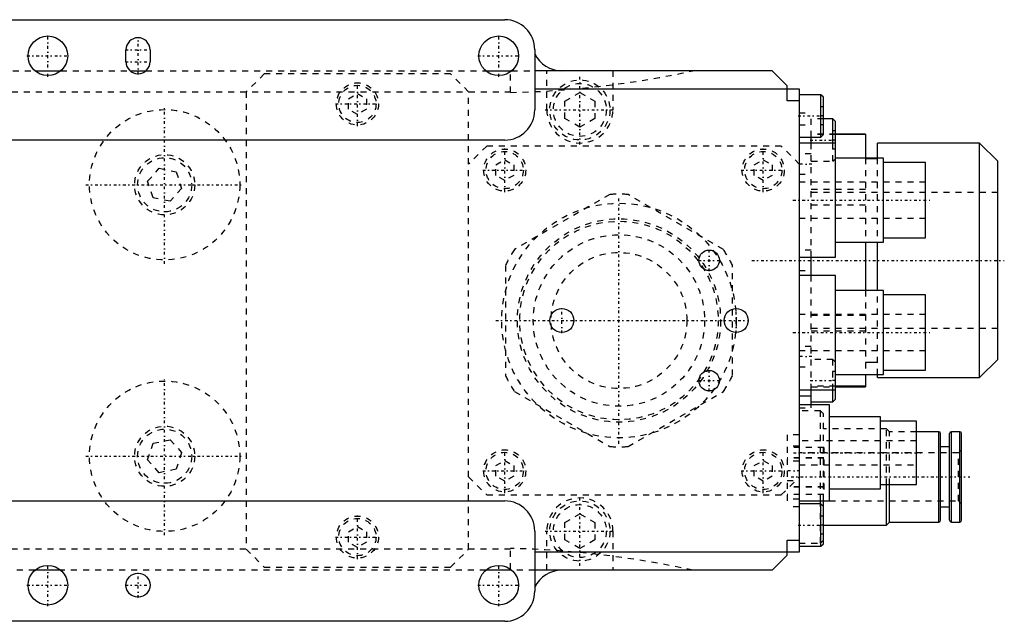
# Model space of a CAD drawing. Extents: x -204 to 209, y -54 to 54.
# Tile 4 of 4: x 45 to 209, y -50 to 50. Entities that reach past the tile are written whole.
import ezdxf

# ---------------------------------------------------------------- set-up
doc = ezdxf.new("R2010")
doc.units = 0
doc.linetypes.add('CENTER', pattern=[1.5, 0.45, -0.5, 0.05, -0.5])
doc.linetypes.add('DASHED', pattern=[2, 1, -1])
for name, color, linetype in [('AM_0', 7, 'CONTINUOUS'), ('AM_3', 7, 'DASHED'), ('AM_7', 7, 'CENTER')]:
    doc.layers.add(name, color=color, linetype=linetype)

msp = doc.modelspace()

# ---------------------------------------------------------------- linework, layer by layer
at = {"layer": 'AM_0', "color": 7, "linetype": 'CONTINUOUS'}
for p, q in [((-2, 50), (126, 50)), ((63, 43), (63, 45)), ((67, 45), (67, 43)), ((131, 45), (131, 35)), ((47.85, 41.5), (52.15, 41.5)), ((63.68, 41.5), (66.32, 41.5)), ((122.85, 41.5), (127.15, 41.5)), ((126.95, 41.5), (126.95, 41.34)), ((170.5, 41.5), (131, 41.5)), ((173, 39), (170.5, 41.5)), ((131, 38.5), (175, 38.5)), ((173, 36.5), (173, 39)), ((175, 38.5), (175, -38.5)), ((175, 36.5), (173, 36.5)), ((178.6, 37.5), (175, 37.5)), ((179, 37.1), (178.6, 37.5)), ((178.6, 30.5), (178.6, 37.5)), ((179, 30.9), (179, 37.1)), ((180.6, 33.5), (179, 33.5)), ((181, 33.1), (180.6, 33.5)), ((180.6, 29.5), (180.6, 33.5)), ((181, 10.5), (181, 33.1)), ((126, 30), (-2, 30)), ((175, 30.5), (178.6, 30.5)), ((181, 29.5), (175, 29.5)), ((177, 29.5), (177, 30.5)), ((178.6, 30.5), (179, 30.9)), ((186, 31), (181, 31)), ((186, 30.94), (181, 30.94)), ((186, 31), (186, 27)), ((205, 29.5), (188, 29.5)), ((188, 27.01), (188, 29.5)), ((208, 26.5), (205, 29.5)), ((205, -9.5), (205, 29.5)), ((189, 27), (181, 27)), ((188, 26.9), (186, 26.9)), ((189, 13), (189, 27)), ((196, 26.25), (189, 26.25)), ((196, 13.75), (196, 26.25)), ((208, -6.5), (208, 26.5)), ((189, 13.75), (196, 13.75)), ((181, 13), (189, 13)), ((186, 13), (186, 5)), ((188, 4.99), (188, 13)), ((175, 10.5), (181, 10.5)), ((177, 7.5), (177, 10.5)), ((181, 7.5), (175, 7.5)), ((181, -13.1), (181, 7.5)), ((189, 5), (181, 5)), ((189, -9), (189, 5)), ((196, 4.25), (189, 4.25)), ((196, -8.25), (196, 4.25)), ((205, -9.5), (208, -6.5)), ((186, -6.9), (188, -6.9)), ((181, -9), (189, -9)), ((186, -9), (186, -11)), ((188, -9.5), (188, -9.02)), ((188, -9.5), (205, -9.5)), ((189, -8.25), (196, -8.25)), ((186, -10.94), (181, -10.94)), ((181, -11), (186, -11)), ((175, -11.5), (181, -11.5)), ((175, -12.5), (177, -12.5)), ((177, -14), (177, -11.5)), ((180.6, -13.5), (180.6, -11.5)), ((180.6, -13.5), (181, -13.1)), ((180, -14), (175, -14)), ((177, -13.5), (180.6, -13.5)), ((180, -30), (180, -14)), ((188.5, -16), (180, -16)), ((188.5, -28), (188.5, -16)), ((194.5, -16.75), (188.5, -16.75)), ((194.5, -27.25), (194.5, -16.75)), ((198.2, -18.5), (194.5, -18.5)), ((198.2, -33.5), (198.2, -18.5)), ((198.5, -33.2), (198.5, -18.8)), ((200, -33.2), (200, -18.8)), ((201.7, -18.5), (200.3, -18.5)), ((200.3, -33.5), (200.3, -18.5)), ((201.7, -33.5), (201.7, -18.5)), ((202, -33.2), (202, -18.8)), ((200, -21), (198.5, -21)), ((188.5, -27.25), (194.5, -27.25)), ((189.5, -34), (189.5, -27.25)), ((190, -33.5), (190, -27.25)), ((180, -28), (188.5, -28)), ((-2, -30), (126, -30)), ((175, -30), (180, -30)), ((178.6, -30.5), (175, -30.5)), ((178.5, -30.5), (178.5, -30)), ((179, -30.9), (178.6, -30.5)), ((178.6, -37.5), (178.6, -30.5)), ((179, -37.1), (179, -30)), ((198.5, -31), (200, -31)), ((179, -34), (189.5, -34)), ((189.5, -34), (190, -33.5)), ((190, -33.5), (198.2, -33.5)), ((200.3, -33.5), (201.7, -33.5)), ((131, -35), (131, -45)), ((173, -36.5), (175, -36.5)), ((173, -39), (173, -36.5)), ((175, -37.5), (178.6, -37.5)), ((178.6, -37.5), (179, -37.1)), ((175, -38.5), (131, -38.5)), ((170.5, -41.5), (173, -39)), ((52.15, -41.5), (47.85, -41.5)), ((127.15, -41.5), (122.85, -41.5)), ((126.95, -41.5), (126.95, -41.31)), ((126.96, -41.35), (126.96, -41.5)), ((170.5, -41.5), (131, -41.5)), ((126, -50), (-2, -50))]:
    msp.add_line(p, q, dxfattribs=at)
for centre, radius in [((50, 44), 3.3), ((125, 44), 3.3), ((160, 10), 1.7), ((135.5, 0), 2), ((164.5, 0), 2), ((160, -10), 1.7), ((50, -44), 3.3), ((125, -44), 3.3), ((65, -44), 2)]:
    msp.add_circle(centre, radius, dxfattribs=at)
for centre, radius, start, end in [((126, 45), 5, 0, 90), ((65, 45), 2, 0, 180), ((135.5, 46.5), 5, 205.8419, 270), ((65, 43), 2, 180, 0), ((126, 35), 5, 270, 0), ((198.2, -18.8), 0.3, 0, 90), ((200.3, -18.8), 0.3, 90, 180), ((201.7, -18.8), 0.3, 0, 90), ((126, -35), 5, 0, 90), ((198.2, -33.2), 0.3, 270, 0), ((200.3, -33.2), 0.3, 180, 270), ((201.7, -33.2), 0.3, 270, 0), ((135.5, -46.5), 5, 90, 154.1581), ((126, -45), 5, 270, 0)]:
    msp.add_arc(centre, radius, start, end, dxfattribs=at)
at = {"layer": 'AM_3', "color": 6, "linetype": 'DASHED'}
for p, q in [((2.15, 41.5), (47.85, 41.5)), ((52.15, 41.5), (63.68, 41.5)), ((66.32, 41.5), (122.85, 41.5)), ((86, 41), (83, 38)), ((117, 41), (86, 41)), ((120, 38), (117, 41)), ((126.95, 37.9), (126.95, 41.34)), ((127.15, 41.5), (131, 41.5)), ((133, 35), (133, 41.5)), ((144, 41.5), (144, 35)), ((0, 38), (126.95, 38)), ((83, 38), (83, -38)), ((100, 36.87), (101.5, 37.73)), ((101.5, 37.73), (103, 36.87)), ((120, -38), (120, 38)), ((136, 36.44), (138.5, 37.89)), ((138.5, 37.89), (141, 36.44)), ((100, 35.13), (100, 36.87)), ((103, 36.87), (103, 35.13)), ((136, 33.56), (136, 36.44)), ((141, 36.44), (141, 33.56)), ((101.5, 34.27), (100, 35.13)), ((103, 35.13), (101.5, 34.27)), ((175, 34.5), (177, 34.5)), ((177, 30.5), (177, 34.5)), ((179, 35.5), (178.5, 35.5)), ((178.5, 35.5), (178.5, 32.5)), ((138.5, 32.11), (136, 33.56)), ((141, 33.56), (138.5, 32.11)), ((179, 33.5), (177, 33.5)), ((179, 34), (178.5, 34)), ((175, 32.5), (177, 32.5)), ((179, 32.5), (178.5, 32.5)), ((181, 31.5), (180.5, 31.5)), ((180.5, 31.5), (180.5, 28.5)), ((181, 31), (177, 31)), ((181, 30.94), (177, 30.94)), ((177, 10.5), (177, 29.5)), ((181, 30), (180.5, 30)), ((180.6, 26.5), (180.6, 29.5)), ((181, 29.5), (181, 30)), ((123, 29), (120, 26)), ((172, 29), (123, 29)), ((175, 26), (172, 29)), ((181, 28.5), (180.5, 28.5)), ((124.5, 25.87), (126, 26.73)), ((126, 26.73), (127.5, 25.87)), ((167.5, 25.87), (169, 26.73)), ((169, 26.73), (170.5, 25.87)), ((177, 27.7), (175, 27.7)), ((177, 26.5), (180.6, 26.5)), ((180.6, 26.5), (181, 26.9)), ((186, 27), (186, 13)), ((188, 10), (188, 27.01)), ((66.6, 23.16), (68.54, 25.3)), ((68.54, 25.3), (71.36, 24.7)), ((71.36, 24.7), (72.25, 21.96)), ((124.5, 24.13), (124.5, 25.87)), ((127.5, 25.87), (127.5, 24.13)), ((167.5, 24.13), (167.5, 25.87)), ((170.5, 25.87), (170.5, 24.13)), ((67.5, 20.41), (66.6, 23.16)), ((126, 23.27), (124.5, 24.13)), ((127.5, 24.13), (126, 23.27)), ((169, 23.27), (167.5, 24.13)), ((170.5, 24.13), (169, 23.27)), ((175, 24.3), (177, 24.3)), ((196, 23), (175, 23)), ((72.25, 21.96), (70.32, 19.81)), ((186, 21.79), (177, 21.79)), ((208, 21.3), (177, 21.3)), ((205, 10), (205, 21.31)), ((70.32, 19.81), (67.5, 20.41)), ((143.48, 20.94), (127.62, 11.79)), ((162.38, 11.79), (146.52, 20.94)), ((186, 19.15), (177, 19.15)), ((175, 17), (196, 17)), ((177, 11.7), (175, 11.7)), ((126.1, 9.15), (126.1, -9.15)), ((163.9, -9.15), (163.9, 9.15)), ((175, 8.3), (177, 8.3)), ((177, -11.5), (177, 7.5)), ((186, 5), (186, -9)), ((188, -9.02), (188, 4.99)), ((196, 1), (175, 1)), ((186, 0.85), (177, 0.85)), ((177, -1.3), (208, -1.3)), ((186, -1.79), (177, -1.79)), ((177, -4.3), (175, -4.3)), ((175, -5), (196, -5)), ((180.6, -6.5), (177, -6.5)), ((181, -6.9), (180.6, -6.5)), ((180.6, -11.5), (180.6, -6.5)), ((175, -7.7), (177, -7.7)), ((181, -8.5), (180.5, -8.5)), ((180.5, -8.5), (180.5, -11.5)), ((181, -10.94), (177, -10.94)), ((177, -11), (181, -11)), ((181, -10), (180.5, -10)), ((127.62, -11.79), (143.48, -20.94)), ((146.52, -20.94), (162.38, -11.79)), ((175, -14.5), (177, -14.5)), ((177, -14.5), (177, -14)), ((178.5, -15), (175, -15)), ((179, -15.5), (178.5, -15)), ((178.5, -30), (178.5, -15)), ((179, -30), (179, -15.5)), ((189.5, -18), (179, -18)), ((190, -18.5), (189.5, -18)), ((189.5, -27.25), (189.5, -18)), ((175, -19), (173, -19)), ((173, -19), (173, -31)), ((194.5, -18.5), (190, -18.5)), ((190, -27.25), (190, -18.5)), ((66.6, -23.16), (67.5, -20.41)), ((67.5, -20.41), (70.32, -19.81)), ((70.32, -19.81), (72.25, -21.96)), ((175, -20.89), (173, -20.89)), ((179.1, -21.1), (173, -21.1)), ((194.5, -20), (175, -20)), ((179.1, -21.1), (179.1, -28.9)), ((72.25, -21.96), (71.36, -24.7)), ((179.1, -22.85), (173, -22.85)), ((179.1, -22.88), (173, -22.88)), ((201.5, -22), (175, -22)), ((202, -21.5), (201.5, -22)), ((201.5, -30), (201.5, -22)), ((68.54, -25.3), (66.6, -23.16)), ((124.5, -24.13), (126, -23.27)), ((124.5, -25.87), (124.5, -24.13)), ((126, -23.27), (127.5, -24.13)), ((127.5, -24.13), (127.5, -25.87)), ((167.5, -24.13), (169, -23.27)), ((167.5, -25.87), (167.5, -24.13)), ((169, -23.27), (170.5, -24.13)), ((170.5, -24.13), (170.5, -25.87)), ((175, -23.4), (173, -23.4)), ((175, -24), (194.5, -24)), ((71.36, -24.7), (68.54, -25.3)), ((120, -26), (123, -29)), ((126, -26.73), (124.5, -25.87)), ((127.5, -25.87), (126, -26.73)), ((169, -26.73), (167.5, -25.87)), ((170.5, -25.87), (169, -26.73)), ((172, -29), (175, -26)), ((173, -26.6), (175, -26.6)), ((179.1, -27.65), (173, -27.65)), ((179.1, -27.68), (173, -27.68)), ((123, -29), (172, -29)), ((179.1, -28.9), (173, -28.9)), ((175, -29.69), (173, -29.69)), ((175, -31), (173, -31)), ((178.5, -37), (178.5, -30.5)), ((180, -30), (201.5, -30)), ((201.5, -30), (202, -30.5)), ((136, -33.56), (138.5, -32.11)), ((138.5, -32.11), (141, -33.56)), ((179, -32.5), (178.5, -32.5)), ((100, -35.13), (101.5, -34.27)), ((101.5, -34.27), (103, -35.13)), ((136, -36.44), (136, -33.56)), ((141, -33.56), (141, -36.44)), ((179, -34), (178.5, -34)), ((100, -36.87), (100, -35.13)), ((103, -35.13), (103, -36.87)), ((133, -41.5), (133, -35)), ((144, -35), (144, -41.5)), ((179, -35.5), (178.5, -35.5)), ((101.5, -37.73), (100, -36.87)), ((103, -36.87), (101.5, -37.73)), ((138.5, -37.89), (136, -36.44)), ((141, -36.44), (138.5, -37.89)), ((175, -37), (178.5, -37)), ((178.5, -37), (179, -36.5)), ((126.95, -38), (0, -38)), ((83, -38), (86, -41)), ((117, -41), (120, -38)), ((126.95, -41.31), (126.95, -37.9)), ((47.85, -41.5), (2.15, -41.5)), ((122.85, -41.5), (52.15, -41.5)), ((86, -41), (117, -41)), ((131, -41.5), (127.15, -41.5))]:
    msp.add_line(p, q, dxfattribs=at)
for centre, radius in [((101.5, 36), 3.5), ((138.5, 35), 5), ((138.5, 35), 4.4), ((101.5, 36), 3.1), ((69.43, 22.56), 12.5), ((126, 25), 3.5), ((126, 25), 3.1), ((169, 25), 3.5), ((169, 25), 3.1), ((69.43, 22.56), 5), ((69.43, 22.56), 4.5), ((145, 0), 19.5), ((145, 0), 16.9), ((145, 0), 16.5), ((145, 0), 14.25), ((145, 0), 11.3), ((69.43, -22.56), 12.5), ((69.43, -22.56), 5), ((69.43, -22.56), 4.5), ((126, -25), 3.5), ((126, -25), 3.1), ((169, -25), 3.5), ((169, -25), 3.1), ((138.5, -35), 5), ((138.5, -35), 4.4), ((101.5, -36), 3.5), ((101.5, -36), 3.1)]:
    msp.add_circle(centre, radius, dxfattribs=at)
for centre, radius, start, end in [((123.36, 197.86), 160, 271.284, 282.2452), ((138.5, 35), 5.5, 180, 0), ((145, 0), 21, 85.8419, 94.1581), ((145, 0), 21, 145.8419, 154.1581), ((145, 0), 21, 25.8419, 34.1581), ((145, 0), 21, 205.8419, 214.1581), ((145, 0), 21, 325.8419, 334.1581), ((145, 0), 21, 265.8419, 274.1581), ((138.5, -35), 5.5, 0, 180), ((123.36, -197.86), 160, 77.7548, 88.716)]:
    msp.add_arc(centre, radius, start, end, dxfattribs=at)
at = {"layer": 'AM_7', "color": 4, "linetype": 'CENTER'}
for p, q in [((50, 40.53), (50, 47.47)), ((65, 40.9), (65, 47.1)), ((125, 40.53), (125, 47.47)), ((62.9, 45), (67.1, 45)), ((46.53, 44), (53.47, 44)), ((62.9, 43), (67.1, 43)), ((121.53, 44), (128.47, 44)), ((101.5, 32.33), (101.5, 39.67)), ((138.5, 29.23), (138.5, 40.77)), ((69.43, 9.43), (69.43, 35.68)), ((97.83, 36), (105.17, 36)), ((132.72, 35), (144.28, 35)), ((174.8, 34), (179.2, 34)), ((176.8, 30), (181.2, 30)), ((126, 21.32), (126, 28.68)), ((169, 21.32), (169, 28.68)), ((122.33, 25), (129.68, 25)), ((165.32, 25), (172.68, 25)), ((177.1, 26), (174.9, 26)), ((56.3, 22.56), (82.55, 22.56)), ((145, -20.48), (145, 20.48)), ((173.95, 20), (197.05, 20)), ((160, 8.22), (160, 11.78)), ((158.22, 10), (161.78, 10)), ((167.1, 10), (209.1, 10)), ((135.5, -2.1), (135.5, 2.1)), ((164.5, -2.1), (164.5, 2.1)), ((124.53, 0), (166.6, 0)), ((173.95, -2), (197.05, -2)), ((177.1, -6), (174.9, -6)), ((69.43, -35.68), (69.43, -9.43)), ((160, -11.78), (160, -8.22)), ((158.22, -10), (161.78, -10)), ((176.8, -10), (181.2, -10)), ((56.3, -22.56), (82.55, -22.56)), ((126, -28.68), (126, -21.32)), ((169, -28.68), (169, -21.32)), ((174.03, -22), (195.47, -22)), ((122.33, -25), (129.68, -25)), ((165.32, -25), (172.68, -25)), ((175.1, -25), (172.9, -25)), ((173.65, -26), (203.35, -26)), ((138.5, -40.77), (138.5, -29.23)), ((101.5, -39.67), (101.5, -32.33)), ((174.8, -34), (179.2, -34)), ((97.83, -36), (105.17, -36)), ((132.72, -35), (144.28, -35)), ((50, -47.47), (50, -40.53)), ((125, -47.47), (125, -40.53)), ((65, -46.1), (65, -41.9)), ((46.53, -44), (53.47, -44)), ((62.9, -44), (67.1, -44)), ((121.53, -44), (128.47, -44))]:
    msp.add_line(p, q, dxfattribs=at)

doc.saveas('drawing.dxf')
